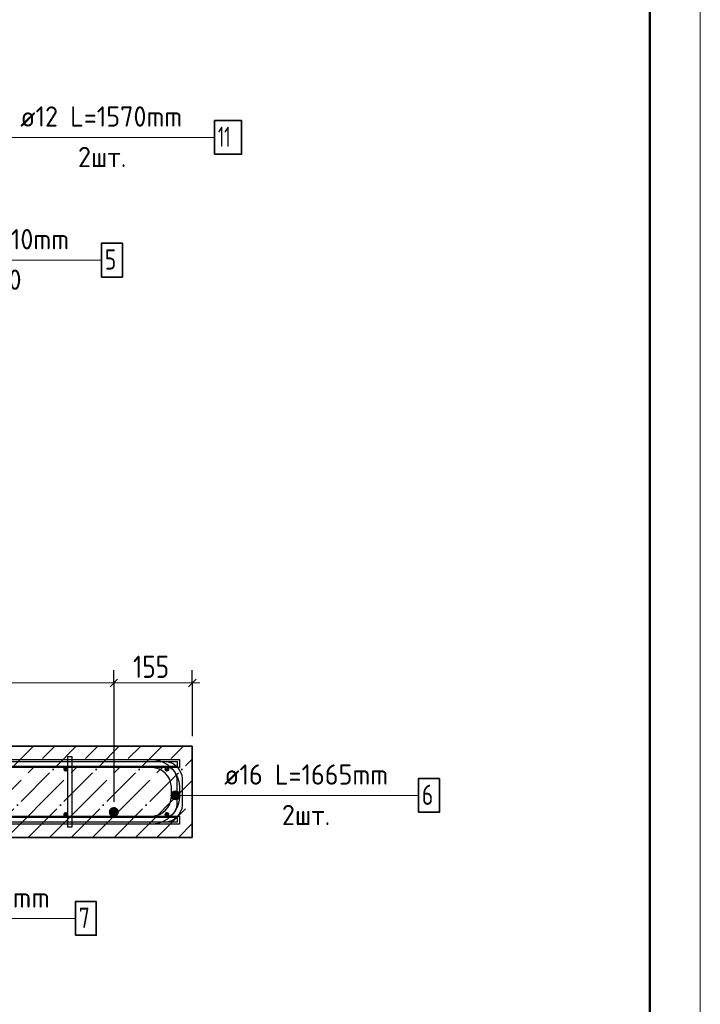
# Model space of a CAD drawing. Header units: millimetres. Extents: x -49773 to 2322955, y -3321 to 58485.
# Tile 99 of 256: x 442842 to 449570, y 39073 to 48802. Entities that reach past the tile are written whole.
import ezdxf

# ---------------------------------------------------------------- set-up
doc = ezdxf.new("R2010")
doc.units = ezdxf.units.MM
doc.linetypes.add('______11', pattern=[500, 400, -50, 0, -50])
doc.linetypes.add('______5', pattern=[1100, 800, -100, 100, -100])
for name, color, linetype, lineweight in [('Standard', 7, 'Continuous', 25), ('Арм.стержн. Арматура края', 96, 'Continuous', 35), ('Арм.стержн. вертикальными 1', 22, 'Continuous', 35), ('Арм.стержн.горизонт. 1', 180, 'Continuous', 35), ('Арм.стержн.горизонт. 2', 202, 'Continuous', 35), ('Размерная линия_ общее', 7, 'Continuous', 13)]:
    doc.layers.add(name, color=color, linetype=linetype, lineweight=lineweight)
doc.layers.add('Арм.стержн. вертикальными 2', color=7, linetype='Continuous', lineweight=35, true_color=0x006e00)
doc.layers.add('Арм.стержн.Стяжки', color=7, linetype='Continuous', lineweight=35, true_color=0x501e0f)
doc.styles.add('ISOCPEUR', font='txt')

msp = doc.modelspace()

# ---------------------------------------------------------------- hatches: boundary and pattern name
at = {"layer": 'Арм.стержн. вертикальными 1', "linetype": 'Continuous', "lineweight": 50, "transparency": 33554687}
for points in [[(443322.7, 41397.8), (443320.8, 41407.4), (443315.4, 41415.5), (443307.2, 41420.9), (443297.7, 41422.8), (443288.1, 41420.9), (443280, 41415.5), (443274.6, 41407.4), (443272.7, 41397.8), (443274.6, 41388.2), (443280, 41380.1), (443288.1, 41374.7), (443297.7, 41372.8), (443307.2, 41374.7), (443315.4, 41380.1), (443320.8, 41388.2)], [(444322.7, 41397.8), (444320.8, 41407.4), (444315.4, 41415.5), (444307.2, 41420.9), (444297.7, 41422.8), (444288.1, 41420.9), (444280, 41415.5), (444274.6, 41407.4), (444272.7, 41397.8), (444274.6, 41388.2), (444280, 41380.1), (444288.1, 41374.7), (444297.7, 41372.8), (444307.2, 41374.7), (444315.4, 41380.1), (444320.8, 41388.2)], [(443322.7, 40947.8), (443320.8, 40957.4), (443315.4, 40965.5), (443307.2, 40970.9), (443297.7, 40972.8), (443288.1, 40970.9), (443280, 40965.5), (443274.6, 40957.4), (443272.7, 40947.8), (443274.6, 40938.2), (443280, 40930.1), (443288.1, 40924.7), (443297.7, 40922.8), (443307.2, 40924.7), (443315.4, 40930.1), (443320.8, 40938.2)], [(444322.7, 40947.8), (444320.8, 40957.4), (444315.4, 40965.5), (444307.2, 40970.9), (444297.7, 40972.8), (444288.1, 40970.9), (444280, 40965.5), (444274.6, 40957.4), (444272.7, 40947.8), (444274.6, 40938.2), (444280, 40930.1), (444288.1, 40924.7), (444297.7, 40922.8), (444307.2, 40924.7), (444315.4, 40930.1), (444320.8, 40938.2)]]:
    msp.add_hatch(color=4, dxfattribs=at).paths.add_polyline_path(points)
at = {"layer": 'Арм.стержн. вертикальными 2', "linetype": 'Continuous', "lineweight": 50, "transparency": 33554687}
msp.add_hatch(color=7, dxfattribs=at).paths.add_polyline_path([(443822.7, 40972.8), (443818.9, 40991.9), (443808, 41008.1), (443791.8, 41019), (443772.7, 41022.8), (443753.5, 41019), (443737.3, 41008.1), (443726.5, 40991.9), (443722.7, 40972.8), (443726.5, 40953.7), (443737.3, 40937.4), (443753.5, 40926.6), (443772.7, 40922.8), (443791.8, 40926.6), (443808, 40937.4), (443818.9, 40953.7)])
at = {"layer": 'Арм.стержн.горизонт. 2', "linetype": 'Continuous', "lineweight": 13, "transparency": 33554687}
for points in [[(444344, 41114.6), (444344, 41159.6), (444337.7, 41137.1)], [(444344, 41114.6), (444344, 41159.6), (444337.7, 41137.1)], [(444360.2, 41098.4), (444360.2, 41175.8), (444344, 41159.6)], [(444360.2, 41098.4), (444360.2, 41175.8), (444344, 41159.6)], [(444360.2, 41098.4), (444344, 41159.6), (444344, 41114.6)], [(444360.2, 41098.4), (444344, 41159.6), (444344, 41114.6)], [(444382.7, 41092.1), (444382.7, 41182.1), (444360.2, 41175.8)], [(444382.7, 41092.1), (444382.7, 41182.1), (444360.2, 41175.8)], [(444382.7, 41092.1), (444360.2, 41175.8), (444360.2, 41098.4)], [(444382.7, 41092.1), (444360.2, 41175.8), (444360.2, 41098.4)], [(444405.2, 41098.4), (444405.2, 41175.8), (444382.7, 41182.1)], [(444405.2, 41098.4), (444382.7, 41182.1), (444382.7, 41092.1)], [(444405.2, 41098.4), (444405.2, 41175.8), (444382.7, 41182.1)], [(444405.2, 41098.4), (444382.7, 41182.1), (444382.7, 41092.1)], [(444421.4, 41114.6), (444421.4, 41159.6), (444405.2, 41175.8)], [(444421.4, 41114.6), (444405.2, 41175.8), (444405.2, 41098.4)], [(444421.4, 41114.6), (444421.4, 41159.6), (444405.2, 41175.8)], [(444421.4, 41114.6), (444405.2, 41175.8), (444405.2, 41098.4)], [(444421.4, 41159.6), (444421.4, 41114.6), (444427.7, 41137.1)], [(444421.4, 41159.6), (444421.4, 41114.6), (444427.7, 41137.1)]]:
    msp.add_hatch(color=7, dxfattribs=at).paths.add_polyline_path(points)

# ---------------------------------------------------------------- linework, layer by layer
at = {"layer": 'Standard', "color": 7, "linetype": 'Continuous', "lineweight": 35, "transparency": 33554687}
for p, q in [((444547.6, 41622.7), (435447.6, 41622.7)), ((444547.6, 40722.7), (444547.6, 41622.7)), ((435447.6, 40722.7), (444547.6, 40722.7))]:
    msp.add_line(p, q, dxfattribs=at)
at = {"layer": 'Standard', "color": 253, "linetype": '______11', "lineweight": 35, "true_color": 0xababab, "transparency": 33554687}
for p, q in [((442077.5, 40722.7), (442977.5, 41622.7)), ((442501.8, 40722.7), (443401.8, 41622.7)), ((442926, 40722.7), (443826, 41622.7)), ((443350.3, 40722.7), (444250.3, 41622.7)), ((443774.6, 40722.7), (444547.6, 41495.7)), ((444198.8, 40722.7), (444547.6, 41071.5))]:
    msp.add_line(p, q, dxfattribs=at)
at = {"layer": 'Standard', "color": 253, "linetype": '______5', "lineweight": 35, "true_color": 0xababab, "transparency": 33554687}
for p, q in [((442289.7, 40722.7), (443189.7, 41622.7)), ((442713.9, 40722.7), (443613.9, 41622.7)), ((443138.2, 40722.7), (444038.2, 41622.7)), ((443562.4, 40722.7), (444462.4, 41622.7)), ((443986.7, 40722.7), (444547.6, 41283.6)), ((444411, 40722.7), (444547.6, 40859.3))]:
    msp.add_line(p, q, dxfattribs=at)
at = {"layer": 'Standard', "color": 7, "linetype": 'Continuous', "lineweight": 13, "transparency": 33554687}
msp.add_lwpolyline([(407569.7, -1236.7), (449569.7, -1236.7), (449569.7, 58163.3), (407569.7, 58163.3), (407569.7, -1236.7)], close=True, dxfattribs=at)
at = {"layer": 'Standard', "color": 7, "linetype": 'Continuous', "lineweight": 50, "transparency": 33554687}
msp.add_lwpolyline([(409569.7, 57663.3), (449069.7, 57663.3), (449069.7, -736.7), (409569.7, -736.7), (409569.7, 57663.3)], close=True, dxfattribs=at)
at = {"layer": 'Арм.стержн. Арматура края', "color": 4, "linetype": 'Continuous', "lineweight": 25, "transparency": 33554687}
for points in [[(441947.7, 41472.8), (444280.9, 41472.8), (444311.4, 41468.5), (444343.2, 41458.1), (444372.4, 41441.7), (444396.5, 41421.6), (444416.6, 41397.5), (444433, 41368.3), (444443.4, 41336.6), (444447.7, 41306.1), (444447.7, 41039.5), (444443.4, 41009), (444433, 40977.3), (444416.6, 40948), (444396.5, 40924), (444372.4, 40903.9), (444343.2, 40887.5), (444311.4, 40877), (444280.9, 40872.8), (441947.7, 40872.8)], [(441947.7, 40922.8), (444277.5, 40922.8), (444300.1, 40925.9), (444323, 40933.5), (444343.9, 40945.2), (444361, 40959.5), (444375.2, 40976.5), (444387, 40997.5), (444394.5, 41020.4), (444397.7, 41043), (444397.7, 41302.6), (444394.5, 41325.2), (444387, 41348.1), (444375.2, 41369), (444361, 41386.1), (444343.9, 41400.4), (444323, 41412.1), (444300.1, 41419.6), (444277.5, 41422.8), (441947.7, 41422.8)]]:
    msp.add_lwpolyline(points, dxfattribs=at)
at = {"layer": 'Арм.стержн. вертикальными 1', "color": 7, "linetype": 'Continuous', "lineweight": 13, "transparency": 33554687}
msp.add_line((441630.3, 46426.3), (443650.3, 46426.3), dxfattribs=at)
at = {"layer": 'Арм.стержн. вертикальными 1', "color": 7, "linetype": 'Continuous', "lineweight": 35, "transparency": 33554687}
msp.add_lwpolyline([(443650.3, 46259.6), (443857, 46259.6), (443857, 46592.9), (443650.3, 46592.9), (443650.3, 46259.6)], dxfattribs=at)
at = {"layer": 'Арм.стержн. вертикальными 2', "color": 7, "linetype": 'Continuous', "lineweight": 13, "transparency": 33554687}
msp.add_line((441292.8, 39921.7), (443392.8, 39921.7), dxfattribs=at)
at = {"layer": 'Арм.стержн. вертикальными 2', "color": 7, "linetype": 'Continuous', "lineweight": 35, "transparency": 33554687}
msp.add_lwpolyline([(443392.8, 39755), (443599.4, 39755), (443599.4, 40088.3), (443392.8, 40088.3), (443392.8, 39755)], dxfattribs=at)
at = {"layer": 'Арм.стержн.горизонт. 1', "color": 4, "linetype": 'Continuous', "lineweight": 25, "transparency": 33554687}
for points in [[(434302.3, 41472.8), (444397.7, 41472.8), (444397.7, 41422.8), (434302.3, 41422.8), (434302.3, 41472.8)], [(434302.3, 40922.8), (444397.7, 40922.8), (444397.7, 40872.8), (434302.3, 40872.8), (434302.3, 40922.8)]]:
    msp.add_lwpolyline(points, dxfattribs=at)
at = {"layer": 'Арм.стержн.горизонт. 2', "color": 7, "linetype": 'Continuous', "lineweight": 13, "transparency": 33554687}
for p, q in [((442748.6, 47638.9), (444768.6, 47638.9)), ((444382.7, 41182.1), (444382.7, 41182.1)), ((444382.7, 41182.1), (444382.7, 41182.1)), ((444337.7, 41137.1), (444337.7, 41137.1)), ((444337.7, 41137.1), (444337.7, 41137.1)), ((444764.1, 41137.1), (444382.7, 41137.1)), ((444764.1, 41137.1), (444382.7, 41137.1)), ((444382.7, 41092.1), (444382.7, 41092.1)), ((444382.7, 41092.1), (444382.7, 41092.1)), ((444427.7, 41137.1), (444427.7, 41137.1)), ((444427.7, 41137.1), (444427.7, 41137.1)), ((444764.1, 41137.1), (446784.1, 41137.1))]:
    msp.add_line(p, q, dxfattribs=at)
at = {"layer": 'Арм.стержн.горизонт. 2', "color": 7, "linetype": 'Continuous', "lineweight": 35, "transparency": 33554687}
for points in [[(444768.6, 47472.2), (445035.3, 47472.2), (445035.3, 47805.5), (444768.6, 47805.5), (444768.6, 47472.2)], [(446784.1, 40970.4), (446990.8, 40970.4), (446990.8, 41303.8), (446784.1, 41303.8), (446784.1, 40970.4)]]:
    msp.add_lwpolyline(points, dxfattribs=at)
at = {"layer": 'Арм.стержн.горизонт. 2', "color": 5, "linetype": 'Continuous', "lineweight": 25, "true_color": 0x1c1cff, "transparency": 33554687}
for points in [[(444422.7, 41412.8), (434672.7, 41412.8), (434672.7, 41492.8), (444422.7, 41492.8), (444422.7, 41412.8)], [(444422.7, 41412.8), (434672.7, 41412.8), (434672.7, 41492.8), (444422.7, 41492.8), (444422.7, 41412.8)], [(440422.7, 41492.8), (444155.9, 41492.8), (444204.7, 41486), (444255.5, 41469.3), (444302.3, 41443.1), (444340.8, 41410.9), (444373, 41372.4), (444399.1, 41325.6), (444415.9, 41274.8), (444422.7, 41226), (444422.7, 41119.6), (444415.9, 41070.8), (444399.1, 41020), (444373, 40973.2), (444340.8, 40934.7), (444302.3, 40902.5), (444255.5, 40876.3), (444204.7, 40859.6), (444155.9, 40852.8), (440422.7, 40852.8)], [(440422.7, 41492.8), (444155.9, 41492.8), (444204.7, 41486), (444255.5, 41469.3), (444302.3, 41443.1), (444340.8, 41410.9), (444373, 41372.4), (444399.1, 41325.6), (444415.9, 41274.8), (444422.7, 41226), (444422.7, 41119.6), (444415.9, 41070.8), (444399.1, 41020), (444373, 40973.2), (444340.8, 40934.7), (444302.3, 40902.5), (444255.5, 40876.3), (444204.7, 40859.6), (444155.9, 40852.8), (440422.7, 40852.8)], [(440422.7, 40932.8), (444150.4, 40932.8), (444186.5, 40937.8), (444223.1, 40949.9), (444256.7, 40968.7), (444284, 40991.5), (444306.8, 41018.8), (444325.6, 41052.3), (444337.6, 41088.9), (444342.7, 41125.1), (444342.7, 41220.5), (444337.6, 41256.6), (444325.6, 41293.3), (444306.8, 41326.8), (444284, 41354.1), (444256.7, 41376.9), (444223.1, 41395.7), (444186.5, 41407.8), (444150.4, 41412.8), (440422.7, 41412.8)], [(440422.7, 40932.8), (444150.4, 40932.8), (444186.5, 40937.8), (444223.1, 40949.9), (444256.7, 40968.7), (444284, 40991.5), (444306.8, 41018.8), (444325.6, 41052.3), (444337.6, 41088.9), (444342.7, 41125.1), (444342.7, 41220.5), (444337.6, 41256.6), (444325.6, 41293.3), (444306.8, 41326.8), (444284, 41354.1), (444256.7, 41376.9), (444223.1, 41395.7), (444186.5, 41407.8), (444150.4, 41412.8), (440422.7, 41412.8)], [(444422.7, 40852.8), (434672.7, 40852.8), (434672.7, 40932.8), (444422.7, 40932.8), (444422.7, 40852.8)], [(444422.7, 40852.8), (434672.7, 40852.8), (434672.7, 40932.8), (444422.7, 40932.8), (444422.7, 40852.8)]]:
    msp.add_lwpolyline(points, dxfattribs=at)
at = {"layer": 'Арм.стержн.горизонт. 2', "color": 7, "linetype": 'Continuous', "lineweight": 13, "transparency": 33554687}
msp.add_circle((444382.7, 41137.1), 45, dxfattribs=at)
msp.add_circle((444382.7, 41137.1), 45, dxfattribs=at)
at = {"layer": 'Арм.стержн.Стяжки', "color": 40, "linetype": 'Continuous', "lineweight": 25, "transparency": 33554687}
msp.add_lwpolyline([(443317.7, 40822.8), (443317.7, 41522.8), (443357.7, 41522.8), (443357.7, 40822.8), (443317.7, 40822.8)], dxfattribs=at)
at = {"layer": 'Размерная линия_ общее', "color": 253, "linetype": 'Continuous', "lineweight": -3, "true_color": 0xa0a0a0, "transparency": 33554687}
for p, q in [((443772.7, 42248.5), (443772.7, 42373.5)), ((444547.6, 42248.5), (444547.6, 42373.5)), ((443772.7, 42248.5), (443772.7, 42123.4)), ((443772.7, 42248.5), (443772.7, 41072.8)), ((444547.6, 42248.5), (444547.6, 42123.4)), ((444547.6, 42248.5), (444547.6, 41722.7))]:
    msp.add_line(p, q, dxfattribs=at)
at = {"layer": 'Размерная линия_ общее', "color": 7, "linetype": 'Continuous', "lineweight": 13, "transparency": 33554687}
for p, q in [((439772.7, 42248.5), (443772.7, 42248.5)), ((443772.7, 42248.5), (444547.6, 42248.5)), ((444547.6, 42248.5), (444622.6, 42248.5))]:
    msp.add_line(p, q, dxfattribs=at)
at = {"layer": 'Размерная линия_ общее', "color": 7, "linetype": 'Continuous', "lineweight": 25, "transparency": 33554687}
for p, q in [((443735.2, 42211), (443810.2, 42285.9)), ((444510.1, 42211), (444585.1, 42285.9))]:
    msp.add_line(p, q, dxfattribs=at)

# ---------------------------------------------------------------- texts
at = {"layer": 'Арм.стержн. вертикальными 1', "color": 7, "linetype": 'Continuous', "lineweight": 25, "transparency": 33554687, "char_height": 200, "attachment_point": 7, "style": 'ISOCPEUR'}
for s, insert, width in [('\\W0.94;ø10 L=3610mm ', (441730.3, 46532.9), 1913.071), ('\\W0.78;5', (443683.7, 46332.9), 217.601), ('\\W0.95;ш.200 ', (442250.3, 46132.9), 874.669)]:
    msp.add_mtext(s, dxfattribs=dict(at, insert=insert, width=width))
at = {"layer": 'Арм.стержн. вертикальными 2', "color": 7, "linetype": 'Continuous', "lineweight": 25, "transparency": 33554687, "char_height": 200, "attachment_point": 7, "style": 'ISOCPEUR'}
for s, insert, width in [('\\W0.98;ø20 L=2575mm ', (441392.8, 40028.3), 1996.963), ('\\W0.78;7', (443426.1, 39828.3), 217.601)]:
    msp.add_mtext(s, dxfattribs=dict(at, insert=insert, width=width))
at = {"layer": 'Арм.стержн.горизонт. 2', "color": 7, "linetype": 'Continuous', "lineweight": 25, "transparency": 33554687, "char_height": 200, "attachment_point": 7, "style": 'ISOCPEUR'}
for s, insert, width in [('\\W0.94;ø12 L=1570mm ', (442848.6, 47745.5), 1913.078), ('\\W0.62;11', (444801.9, 47545.5), 262.5), ('\\W0.94;2шт. ', (443418.6, 47345.5), 774.186), ('\\W0.94;ø16 L=1665mm ', (444864.1, 41243.8), 1913.071), ('\\W0.78;6', (446817.4, 41043.8), 217.611), ('\\W0.94;2шт. ', (445434.1, 40843.8), 774.193)]:
    msp.add_mtext(s, dxfattribs=dict(at, insert=insert, width=width))
at = {"layer": 'Размерная линия_ общее', "color": 7, "linetype": 'Continuous', "lineweight": 25, "transparency": 33554687, "insert": (443962.1, 42298.4), "char_height": 220, "width": 508.571, "attachment_point": 7, "style": 'ISOCPEUR'}
msp.add_mtext('\\W0.83;155', dxfattribs=at)

doc.saveas('drawing.dxf')
